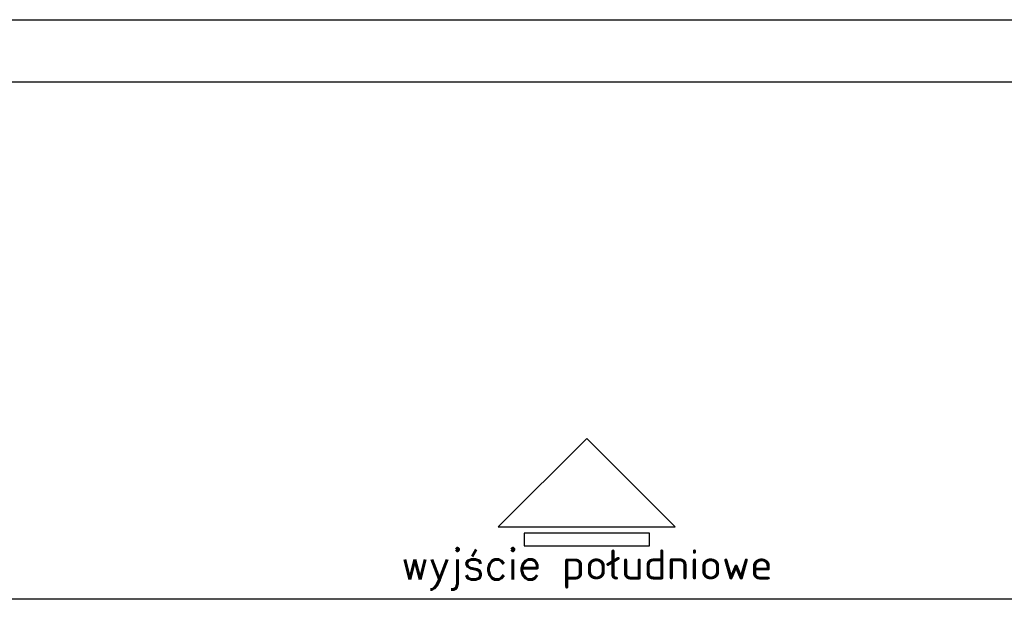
# Model space of a CAD drawing. Header units: millimetres. Extents: x 11979 to 37895, y 18730 to 47884.
# Tile 226 of 256: x 34311 to 34705, y 45277 to 45512. Entities that reach past the tile are written whole.
import ezdxf
from ezdxf.enums import TextEntityAlignment as Align

# ---------------------------------------------------------------- set-up
doc = ezdxf.new("R2010")
doc.units = ezdxf.units.MM
for name, color, linetype in [('-LI-WIDOK', 2, 'Continuous'), ('-RAMKA', 2, 'Continuous'), ('-WYMIAR', 8, 'Continuous'), ('_PROJEKTOWANE', 5, 'Continuous')]:
    doc.layers.add(name, color=color, linetype=linetype)
doc.styles.add('SIMPLEX', font='simplex')
doc.styles.get("Standard").update_dxf_attribs({"font": 'arial.ttf'})
doc.dimstyles.new('CZA-KROPKA-50', dxfattribs={"dimtxt": 12, "dimasz": 1, "dimexe": 2, "dimexo": 25, "dimgap": 4, "dimtad": 1, "dimdec": 1, "dimrnd": 0.5, "dimzin": 9, "dimdsep": 46, "dimtxsty": 'Standard', "dimblk": 'CZA-KROPKA', "dimblk1": 'CZA-KROPKA', "dimblk2": 'CZA-KROPKA', "dimsah": 1, "dimcen": -20, "dimse1": 1, "dimse2": 1, "dimclrd": 8, "dimclre": 8, "dimclrt": 9, "dimadec": 0, "dimazin": 0, "dimtfac": 1, "dimtdec": 1, "dimtmove": 1, "dimatfit": 3, "dimldrblk": 'CZA-KROPKA', "dimfxl": 1, "dimtolj": 1, "dimtzin": 9, "dimarcsym": 0})

# ---------------------------------------------------------------- blocks, each defined once
blk = doc.blocks.new('CZA-KROPKA')
at = {"layer": '-WYMIAR', "linetype": 'ByBlock'}
for p, q in [((0, 10), (0, -10)), ((5, 0), (-5, 0))]:
    blk.add_line(p, q, dxfattribs=at)
at = {"layer": '-WYMIAR', "linetype": 'ByBlock', "const_width": 2.5}
blk.add_lwpolyline([(-1.25, 0, 1), (1.25, 0, 1)], format="xyb", close=True, dxfattribs=at)
blk = doc.blocks.new('*D2738')
at = {"layer": '-LI-WIDOK', "color": 8, "lineweight": -2}
blk.add_line((34132.93, 45280.39), (36311.93, 45280.39), dxfattribs=at)
at = {"layer": 'Defpoints', "color": 0}
for p in [(36312.93, 45280.39), (34131.93, 45022.13), (36312.93, 44721.13)]:
    blk.add_point(p, dxfattribs=at)
at = {"layer": '-LI-WIDOK', "color": 8, "lineweight": -2, "rotation": 180}
blk.add_blockref('CZA-KROPKA', (34131.93, 45280.39), dxfattribs=at)
at = {"layer": '-LI-WIDOK', "color": 8, "lineweight": -2}
blk.add_blockref('CZA-KROPKA', (36312.93, 45280.39), dxfattribs=at)
at = {"layer": '-LI-WIDOK', "color": 9, "insert": (35222.43, 45290.52), "char_height": 12, "attachment_point": 5}
blk.add_mtext('\\A1;2181', dxfattribs=at)
blk = doc.blocks.new('RAMAMAMA')
at = {"layer": '-RAMKA', "color": 8}
blk.add_line((11414.16, 27756.74), (14914.16, 27756.74), dxfattribs=at)
at = {"layer": '-RAMKA', "color": 2}
blk.add_line((14889.16, 27731.74), (11539.16, 27731.74), dxfattribs=at)

msp = doc.modelspace()

# ---------------------------------------------------------------- linework, layer by layer
at = {"layer": '-LI-WIDOK'}
for points in [[(34537.93, 45344.42), (34502.57, 45309.07), (34573.28, 45309.07), (34573.28, 45309.07)], [(34512.93, 45301.57), (34562.93, 45301.57), (34562.93, 45306.57), (34512.93, 45306.57)]]:
    msp.add_lwpolyline(points, close=True, dxfattribs=at)

# ---------------------------------------------------------------- block references
at = {"layer": '_PROJEKTOWANE'}
msp.add_blockref('RAMAMAMA', (22326.88, 17754.84), dxfattribs=at)

# ---------------------------------------------------------------- texts
at = {"layer": '-LI-WIDOK', "style": 'SIMPLEX'}
msp.add_text('wyjście południowe', height=12, dxfattribs=at).set_placement((34537.93, 45294.07), align=Align.MIDDLE_CENTER)

# ---------------------------------------------------------------- dimensions: what is measured, and where the dimension line sits
at = {"layer": '-LI-WIDOK'}
dim = msp.add_linear_dim(base=(36312.93, 45280.39), p1=(34131.93, 45022.13), p2=(36312.93, 44721.13), dimstyle='CZA-KROPKA-50', override={"dimfxl": 0, "dimfxlon": 1}, dxfattribs=at)
dim.commit()
dim.dimension.update_dxf_attribs({"geometry": '*D2738', "text_midpoint": (35222.43, 45290.52)})

doc.saveas('drawing.dxf')
